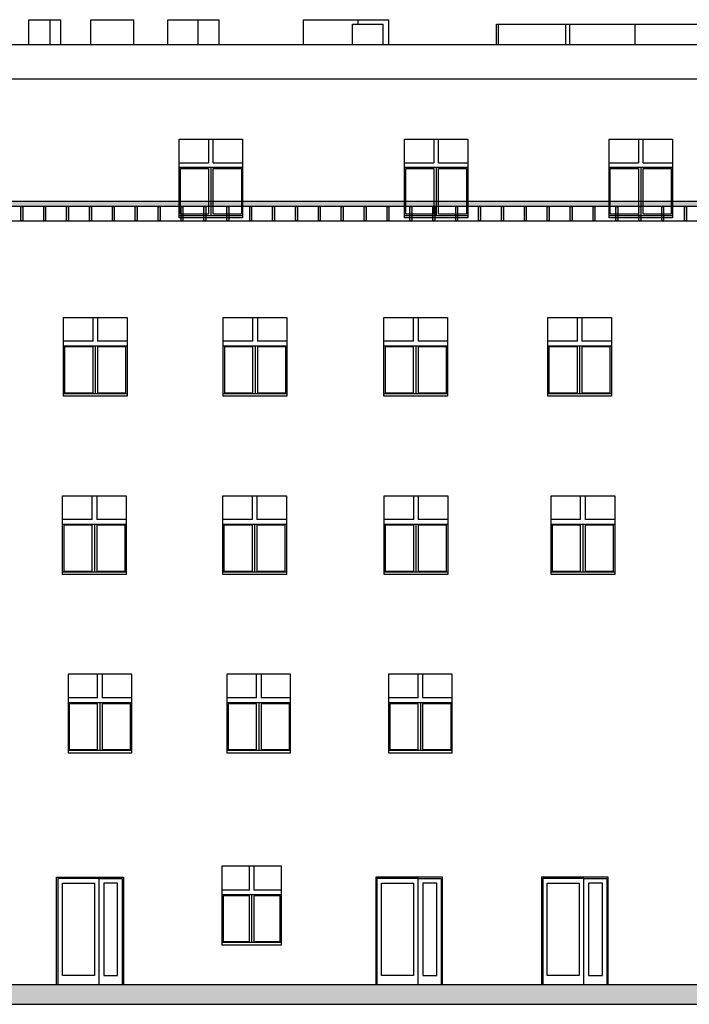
# Model space of a CAD drawing. Header units: millimetres. Extents: x -175445 to -20415, y -559200 to 231527.
# Tile 4 of 256: x -102143 to -87517, y -559200 to -537671. Entities that reach past the tile are written whole.
import ezdxf

# ---------------------------------------------------------------- set-up
doc = ezdxf.new("R2010")
doc.units = ezdxf.units.MM
doc.header["$MEASUREMENT"] = 0
doc.layers.add('Linia', color=7, linetype='Continuous')
doc.layers.add('Wypełnienie', color=7, linetype='Continuous')

msp = doc.modelspace()

# ---------------------------------------------------------------- hatches: boundary and pattern name
at = {"layer": 'Wypełnienie', "linetype": 'Continuous', "lineweight": 0}
h = msp.add_hatch(color=255, dxfattribs=at)
h.paths.add_polyline_path([(-126581.848, -541754.203), (-126581.848, -541636.661), (-57936.798, -541636.661), (-57936.798, -541754.203)])
h.paths.add_polyline_path([(-131418.329, -541636.661), (-126581.848, -541636.661), (-126581.848, -541754.203), (-131418.329, -541754.203)])
h.paths.add_polyline_path([(-131418.329, -541754.203), (-131926.804, -541754.203), (-131926.804, -541636.661), (-131418.329, -541636.661)])
for points in [[(-102119.773, -541754.203), (-102076.867, -541754.203), (-102076.867, -542071.482), (-102119.773, -542071.482)], [(-101619.773, -541754.203), (-101576.867, -541754.203), (-101576.867, -542071.482), (-101619.773, -542071.482)], [(-101119.773, -541754.203), (-101076.867, -541754.203), (-101076.867, -542071.482), (-101119.773, -542071.482)], [(-100619.773, -541754.203), (-100576.867, -541754.203), (-100576.867, -542071.482), (-100619.773, -542071.482)], [(-100119.773, -541754.203), (-100076.867, -541754.203), (-100076.867, -542071.482), (-100119.773, -542071.482)], [(-99619.773, -541754.203), (-99576.867, -541754.203), (-99576.867, -542071.482), (-99619.773, -542071.482)], [(-99119.773, -541754.203), (-99076.867, -541754.203), (-99076.867, -542071.482), (-99119.773, -542071.482)], [(-98619.773, -541754.203), (-98576.867, -541754.203), (-98576.867, -542071.482), (-98619.773, -542071.482)], [(-98119.773, -541754.203), (-98076.867, -541754.203), (-98076.867, -542071.482), (-98119.773, -542071.482)], [(-97619.773, -541754.203), (-97576.867, -541754.203), (-97576.867, -542071.482), (-97619.773, -542071.482)], [(-97119.773, -541754.203), (-97076.867, -541754.203), (-97076.867, -542071.482), (-97119.773, -542071.482)], [(-96619.773, -541754.203), (-96576.867, -541754.203), (-96576.867, -542071.482), (-96619.773, -542071.482)], [(-96119.773, -541754.203), (-96076.867, -541754.203), (-96076.867, -542071.482), (-96119.773, -542071.482)], [(-95619.773, -541754.203), (-95576.867, -541754.203), (-95576.867, -542071.482), (-95619.773, -542071.482)], [(-95119.773, -541754.203), (-95076.867, -541754.203), (-95076.867, -542071.482), (-95119.773, -542071.482)], [(-94619.773, -541754.203), (-94576.867, -541754.203), (-94576.867, -542071.482), (-94619.773, -542071.482)], [(-94119.773, -541754.203), (-94076.867, -541754.203), (-94076.867, -542071.482), (-94119.773, -542071.482)], [(-93619.773, -541754.203), (-93576.867, -541754.203), (-93576.867, -542071.482), (-93619.773, -542071.482)], [(-93119.773, -541754.203), (-93076.867, -541754.203), (-93076.867, -542071.482), (-93119.773, -542071.482)], [(-92619.773, -541754.203), (-92576.867, -541754.203), (-92576.867, -542071.482), (-92619.773, -542071.482)], [(-92119.773, -541754.203), (-92076.867, -541754.203), (-92076.867, -542071.482), (-92119.773, -542071.482)], [(-91619.773, -541754.203), (-91576.867, -541754.203), (-91576.867, -542071.482), (-91619.773, -542071.482)], [(-91119.773, -541754.203), (-91076.867, -541754.203), (-91076.867, -542071.482), (-91119.773, -542071.482)], [(-90619.773, -541754.203), (-90576.867, -541754.203), (-90576.867, -542071.482), (-90619.773, -542071.482)], [(-90119.773, -541754.203), (-90076.867, -541754.203), (-90076.867, -542071.482), (-90119.773, -542071.482)], [(-89619.773, -541754.203), (-89576.867, -541754.203), (-89576.867, -542071.482), (-89619.773, -542071.482)], [(-89119.773, -541754.203), (-89076.867, -541754.203), (-89076.867, -542071.482), (-89119.773, -542071.482)], [(-88619.773, -541754.203), (-88576.867, -541754.203), (-88576.867, -542071.482), (-88619.773, -542071.482)], [(-88119.773, -541754.203), (-88076.867, -541754.203), (-88076.867, -542071.482), (-88119.773, -542071.482)], [(-87619.773, -541754.203), (-87576.867, -541754.203), (-87576.867, -542071.482), (-87619.773, -542071.482)]]:
    msp.add_hatch(color=255, dxfattribs=at).paths.add_polyline_path(points)
at = {"layer": 'Wypełnienie', "linetype": 'Continuous'}
msp.add_hatch(color=256, dxfattribs=at).paths.add_polyline_path([(-52910.059, -558771.482), (-162997.877, -558771.482), (-162997.877, -559199.779), (-52910.059, -559199.779)])

# ---------------------------------------------------------------- linework, layer by layer
at = {"layer": 'Linia'}
for p, q in [((-101941.592, -537671.482), (-101481.592, -537671.482)), ((-101941.592, -538221.482), (-101941.592, -537671.482)), ((-101481.592, -538221.482), (-101481.592, -537671.482)), ((-101481.592, -537671.482), (-101246.847, -537671.482)), ((-101246.847, -538221.482), (-101246.847, -537671.482)), ((-100586.847, -537671.482), (-99646.847, -537671.482)), ((-100586.847, -538221.482), (-100586.847, -537671.482)), ((-99646.847, -538221.482), (-99646.847, -537671.482)), ((-98906.043, -537671.482), (-98246.847, -537671.482)), ((-98906.043, -538221.482), (-98906.043, -537671.482)), ((-98246.847, -537671.482), (-97786.847, -537671.482)), ((-98246.847, -538221.482), (-98246.847, -537671.482)), ((-97786.847, -538221.482), (-97786.847, -537671.482)), ((-95946.869, -537671.482), (-94746.869, -537671.482)), ((-95946.869, -538221.482), (-95946.869, -537671.482)), ((-94876.868, -537771.482), (-94206.868, -537771.482)), ((-94876.868, -538221.482), (-94876.868, -537771.482)), ((-94746.869, -537771.482), (-94746.869, -537671.482)), ((-94746.847, -537671.482), (-94076.847, -537671.482)), ((-94746.847, -537771.482), (-94746.847, -537671.482)), ((-94206.868, -538221.482), (-94206.868, -537771.482)), ((-94076.847, -538221.482), (-94076.847, -537671.482)), ((-91726.847, -538221.482), (-91726.847, -537771.482)), ((-91726.847, -537771.482), (-91682.188, -537771.482)), ((-91682.188, -538221.482), (-91682.188, -537771.482)), ((-91682.188, -537771.482), (-90212.188, -537771.482)), ((-90212.188, -537771.482), (-90126.868, -537771.482)), ((-90212.188, -538221.482), (-90212.188, -537771.482)), ((-90126.868, -538221.482), (-90126.868, -537771.482)), ((-90126.868, -537771.482), (-88696.868, -537771.482)), ((-88696.868, -538221.482), (-88696.868, -537771.482)), ((-88696.868, -537771.482), (-86476.868, -537771.482)), ((-86906.849, -538221.482), (-132329.245, -538221.482)), ((-86906.849, -538971.482), (-132329.245, -538971.482)), ((-98656.849, -542001.482), (-98656.849, -540281.482)), ((-98656.849, -540281.482), (-97276.849, -540281.482)), ((-98016.849, -540281.482), (-98016.849, -540801.482)), ((-97916.849, -540801.482), (-97916.849, -540281.482)), ((-97276.849, -540281.482), (-97276.849, -542001.482)), ((-93736.849, -540281.482), (-92356.849, -540281.482)), ((-93736.849, -542001.482), (-93736.849, -540281.482)), ((-93096.849, -540281.482), (-93096.849, -540801.482)), ((-92996.849, -540801.482), (-92996.849, -540281.482)), ((-92356.849, -540281.482), (-92356.849, -542001.482)), ((-89266.849, -542001.482), (-89266.849, -540281.482)), ((-89266.849, -540281.482), (-87886.849, -540281.482)), ((-88626.849, -540281.482), (-88626.849, -540801.482)), ((-88526.849, -540801.482), (-88526.849, -540281.482)), ((-87886.849, -540281.482), (-87886.849, -542001.482)), ((-98656.849, -540801.482), (-98016.849, -540801.482)), ((-97276.849, -540901.482), (-98656.849, -540901.482)), ((-98631.849, -541926.482), (-98631.849, -540926.482)), ((-98631.849, -540926.482), (-98016.849, -540926.482)), ((-98016.849, -540926.482), (-98016.849, -541926.482)), ((-97966.849, -540901.482), (-97966.849, -540926.482)), ((-97966.849, -540926.482), (-97966.849, -541926.482)), ((-97916.849, -540801.482), (-97276.849, -540801.482)), ((-97916.849, -541926.482), (-97916.849, -540926.482)), ((-97916.849, -540926.482), (-97301.849, -540926.482)), ((-97301.849, -540926.482), (-97301.849, -541926.482)), ((-93736.849, -540801.482), (-93096.849, -540801.482)), ((-92356.849, -540901.482), (-93736.849, -540901.482)), ((-93711.849, -541926.482), (-93711.849, -540926.482)), ((-93711.849, -540926.482), (-93096.849, -540926.482)), ((-93096.849, -540926.482), (-93096.849, -541926.482)), ((-93046.849, -540901.482), (-93046.849, -540926.482)), ((-93046.849, -540926.482), (-93046.849, -541926.482)), ((-92996.849, -540801.482), (-92356.849, -540801.482)), ((-92996.849, -541926.482), (-92996.849, -540926.482)), ((-92996.849, -540926.482), (-92381.849, -540926.482)), ((-92381.849, -540926.482), (-92381.849, -541926.482)), ((-89266.849, -540801.482), (-88626.849, -540801.482)), ((-87886.849, -540901.482), (-89266.849, -540901.482)), ((-89241.849, -541926.482), (-89241.849, -540926.482)), ((-89241.849, -540926.482), (-88626.849, -540926.482)), ((-88626.849, -540926.482), (-88626.849, -541926.482)), ((-88576.849, -540901.482), (-88576.849, -540926.482)), ((-88576.849, -540926.482), (-88576.849, -541926.482)), ((-88526.849, -540801.482), (-87886.849, -540801.482)), ((-88526.849, -541926.482), (-88526.849, -540926.482)), ((-88526.849, -540926.482), (-87911.849, -540926.482)), ((-87911.849, -540926.482), (-87911.849, -541926.482)), ((-130296.849, -542071.482), (-87256.849, -542071.482)), ((-98656.849, -541951.482), (-97276.849, -541951.482)), ((-97276.849, -542001.482), (-98656.849, -542001.482)), ((-98016.849, -541926.482), (-98631.849, -541926.482)), ((-97966.849, -541926.482), (-97966.849, -541951.482)), ((-97301.849, -541926.482), (-97916.849, -541926.482)), ((-93736.849, -541951.482), (-92356.849, -541951.482)), ((-92356.849, -542001.482), (-93736.849, -542001.482)), ((-93096.849, -541926.482), (-93711.849, -541926.482)), ((-93046.849, -541926.482), (-93046.849, -541951.482)), ((-92381.849, -541926.482), (-92996.849, -541926.482)), ((-89266.849, -541951.482), (-87886.849, -541951.482)), ((-87886.849, -542001.482), (-89266.849, -542001.482)), ((-88626.849, -541926.482), (-89241.849, -541926.482)), ((-88576.849, -541926.482), (-88576.849, -541951.482)), ((-87911.849, -541926.482), (-88526.849, -541926.482)), ((-101186.805, -544181.482), (-99796.805, -544181.482)), ((-101186.805, -545901.482), (-101186.805, -544181.482)), ((-100541.805, -544701.482), (-100541.805, -544181.482)), ((-100441.805, -544181.482), (-100441.805, -544701.482)), ((-99796.805, -544181.482), (-99796.805, -545901.482)), ((-97696.805, -544181.482), (-96306.805, -544181.482)), ((-97696.805, -545901.482), (-97696.805, -544181.482)), ((-97051.805, -544701.482), (-97051.805, -544181.482)), ((-96951.805, -544181.482), (-96951.805, -544701.482)), ((-96306.805, -544181.482), (-96306.805, -545901.482)), ((-94186.805, -545901.482), (-94186.805, -544181.482)), ((-94186.805, -544181.482), (-92796.805, -544181.482)), ((-93541.805, -544701.482), (-93541.805, -544181.482)), ((-93441.805, -544181.482), (-93441.805, -544701.482)), ((-92796.805, -544181.482), (-92796.805, -545901.482)), ((-90606.805, -544181.482), (-89216.805, -544181.482)), ((-90606.805, -545901.482), (-90606.805, -544181.482)), ((-89961.805, -544701.482), (-89961.805, -544181.482)), ((-89861.805, -544181.482), (-89861.805, -544701.482)), ((-89216.805, -544181.482), (-89216.805, -545901.482)), ((-100541.805, -544701.482), (-101186.805, -544701.482)), ((-101186.805, -544801.482), (-99796.805, -544801.482)), ((-101161.805, -544826.482), (-101161.805, -545826.482)), ((-100541.805, -544826.482), (-101161.805, -544826.482)), ((-100541.805, -545826.482), (-100541.805, -544826.482)), ((-100491.805, -544801.482), (-100491.805, -544826.482)), ((-100491.805, -544826.482), (-100491.805, -545826.482)), ((-99796.805, -544701.482), (-100441.805, -544701.482)), ((-100441.805, -544826.482), (-100441.805, -545826.482)), ((-99821.805, -544826.482), (-100441.805, -544826.482)), ((-99821.805, -545826.482), (-99821.805, -544826.482)), ((-97051.805, -544701.482), (-97696.805, -544701.482)), ((-97696.805, -544801.482), (-96306.805, -544801.482)), ((-97671.805, -544826.482), (-97671.805, -545826.482)), ((-97051.805, -544826.482), (-97671.805, -544826.482)), ((-97051.805, -545826.482), (-97051.805, -544826.482)), ((-97001.805, -544801.482), (-97001.805, -544826.482)), ((-97001.805, -544826.482), (-97001.805, -545826.482)), ((-96306.805, -544701.482), (-96951.805, -544701.482)), ((-96951.805, -544826.482), (-96951.805, -545826.482)), ((-96331.805, -544826.482), (-96951.805, -544826.482)), ((-96331.805, -545826.482), (-96331.805, -544826.482)), ((-93541.805, -544701.482), (-94186.805, -544701.482)), ((-94186.805, -544801.482), (-92796.805, -544801.482)), ((-94161.805, -544826.482), (-94161.805, -545826.482)), ((-93541.805, -544826.482), (-94161.805, -544826.482)), ((-93541.805, -545826.482), (-93541.805, -544826.482)), ((-93491.805, -544801.482), (-93491.805, -544826.482)), ((-93491.805, -544826.482), (-93491.805, -545826.482)), ((-92796.805, -544701.482), (-93441.805, -544701.482)), ((-93441.805, -544826.482), (-93441.805, -545826.482)), ((-92821.805, -544826.482), (-93441.805, -544826.482)), ((-92821.805, -545826.482), (-92821.805, -544826.482)), ((-89961.805, -544701.482), (-90606.805, -544701.482)), ((-90606.805, -544801.482), (-89216.805, -544801.482)), ((-90581.805, -544826.482), (-90581.805, -545826.482)), ((-89961.805, -544826.482), (-90581.805, -544826.482)), ((-89961.805, -545826.482), (-89961.805, -544826.482)), ((-89911.805, -544801.482), (-89911.805, -544826.482)), ((-89911.805, -544826.482), (-89911.805, -545826.482)), ((-89216.805, -544701.482), (-89861.805, -544701.482)), ((-89861.805, -544826.482), (-89861.805, -545826.482)), ((-89241.805, -544826.482), (-89861.805, -544826.482)), ((-89241.805, -545826.482), (-89241.805, -544826.482)), ((-99796.805, -545851.482), (-101186.805, -545851.482)), ((-99796.805, -545901.482), (-101186.805, -545901.482)), ((-101161.805, -545826.482), (-100541.805, -545826.482)), ((-100491.805, -545826.482), (-100491.805, -545851.482)), ((-100441.805, -545826.482), (-99821.805, -545826.482)), ((-96306.805, -545851.482), (-97696.805, -545851.482)), ((-96306.805, -545901.482), (-97696.805, -545901.482)), ((-97671.805, -545826.482), (-97051.805, -545826.482)), ((-97001.805, -545826.482), (-97001.805, -545851.482)), ((-96951.805, -545826.482), (-96331.805, -545826.482)), ((-92796.805, -545851.482), (-94186.805, -545851.482)), ((-92796.805, -545901.482), (-94186.805, -545901.482)), ((-94161.805, -545826.482), (-93541.805, -545826.482)), ((-93491.805, -545826.482), (-93491.805, -545851.482)), ((-93441.805, -545826.482), (-92821.805, -545826.482)), ((-89216.805, -545851.482), (-90606.805, -545851.482)), ((-89216.805, -545901.482), (-90606.805, -545901.482)), ((-90581.805, -545826.482), (-89961.805, -545826.482)), ((-89911.805, -545826.482), (-89911.805, -545851.482)), ((-89861.805, -545826.482), (-89241.805, -545826.482)), ((-101206.805, -548081.482), (-99816.805, -548081.482)), ((-101206.805, -549801.482), (-101206.805, -548081.482)), ((-100561.805, -548601.482), (-100561.805, -548081.482)), ((-100461.805, -548081.482), (-100461.805, -548601.482)), ((-99816.805, -548081.482), (-99816.805, -549801.482)), ((-97706.805, -549801.482), (-97706.805, -548081.482)), ((-97706.805, -548081.482), (-96316.805, -548081.482)), ((-97061.805, -548601.482), (-97061.805, -548081.482)), ((-96961.805, -548081.482), (-96961.805, -548601.482)), ((-96316.805, -548081.482), (-96316.805, -549801.482)), ((-94181.805, -548081.482), (-92791.805, -548081.482)), ((-94181.805, -549801.482), (-94181.805, -548081.482)), ((-93536.805, -548601.482), (-93536.805, -548081.482)), ((-93436.805, -548081.482), (-93436.805, -548601.482)), ((-92791.805, -548081.482), (-92791.805, -549801.482)), ((-90536.805, -549801.482), (-90536.805, -548081.482)), ((-90536.805, -548081.482), (-89146.805, -548081.482)), ((-89891.805, -548601.482), (-89891.805, -548081.482)), ((-89791.805, -548081.482), (-89791.805, -548601.482)), ((-89146.805, -548081.482), (-89146.805, -549801.482)), ((-100561.805, -548601.482), (-101206.805, -548601.482)), ((-101206.805, -548701.482), (-99816.805, -548701.482)), ((-101181.805, -548726.482), (-101181.805, -549726.482)), ((-100561.805, -548726.482), (-101181.805, -548726.482)), ((-100561.805, -549726.482), (-100561.805, -548726.482)), ((-100511.805, -548701.482), (-100511.805, -548726.482)), ((-100511.805, -548726.482), (-100511.805, -549726.482)), ((-99816.805, -548601.482), (-100461.805, -548601.482)), ((-100461.805, -548726.482), (-100461.805, -549726.482)), ((-99841.805, -548726.482), (-100461.805, -548726.482)), ((-99841.805, -549726.482), (-99841.805, -548726.482)), ((-97061.805, -548601.482), (-97706.805, -548601.482)), ((-97706.805, -548701.482), (-96316.805, -548701.482)), ((-97681.805, -548726.482), (-97681.805, -549726.482)), ((-97061.805, -548726.482), (-97681.805, -548726.482)), ((-97061.805, -549726.482), (-97061.805, -548726.482)), ((-97011.805, -548701.482), (-97011.805, -548726.482)), ((-97011.805, -548726.482), (-97011.805, -549726.482)), ((-96316.805, -548601.482), (-96961.805, -548601.482)), ((-96961.805, -548726.482), (-96961.805, -549726.482)), ((-96341.805, -548726.482), (-96961.805, -548726.482)), ((-96341.805, -549726.482), (-96341.805, -548726.482)), ((-93536.805, -548601.482), (-94181.805, -548601.482)), ((-94181.805, -548701.482), (-92791.805, -548701.482)), ((-94156.805, -548726.482), (-94156.805, -549726.482)), ((-93536.805, -548726.482), (-94156.805, -548726.482)), ((-93536.805, -549726.482), (-93536.805, -548726.482)), ((-93486.805, -548701.482), (-93486.805, -548726.482)), ((-93486.805, -548726.482), (-93486.805, -549726.482)), ((-92791.805, -548601.482), (-93436.805, -548601.482)), ((-93436.805, -548726.482), (-93436.805, -549726.482)), ((-92816.805, -548726.482), (-93436.805, -548726.482)), ((-92816.805, -549726.482), (-92816.805, -548726.482)), ((-89891.805, -548601.482), (-90536.805, -548601.482)), ((-90536.805, -548701.482), (-89146.805, -548701.482)), ((-90511.805, -548726.482), (-90511.805, -549726.482)), ((-89891.805, -548726.482), (-90511.805, -548726.482)), ((-89891.805, -549726.482), (-89891.805, -548726.482)), ((-89841.805, -548701.482), (-89841.805, -548726.482)), ((-89841.805, -548726.482), (-89841.805, -549726.482)), ((-89146.805, -548601.482), (-89791.805, -548601.482)), ((-89791.805, -548726.482), (-89791.805, -549726.482)), ((-89171.805, -548726.482), (-89791.805, -548726.482)), ((-89171.805, -549726.482), (-89171.805, -548726.482)), ((-99816.805, -549751.482), (-101206.805, -549751.482)), ((-99816.805, -549801.482), (-101206.805, -549801.482)), ((-101181.805, -549726.482), (-100561.805, -549726.482)), ((-100511.805, -549726.482), (-100511.805, -549751.482)), ((-100461.805, -549726.482), (-99841.805, -549726.482)), ((-96316.805, -549751.482), (-97706.805, -549751.482)), ((-96316.805, -549801.482), (-97706.805, -549801.482)), ((-97681.805, -549726.482), (-97061.805, -549726.482)), ((-97011.805, -549726.482), (-97011.805, -549751.482)), ((-96961.805, -549726.482), (-96341.805, -549726.482)), ((-92791.805, -549751.482), (-94181.805, -549751.482)), ((-92791.805, -549801.482), (-94181.805, -549801.482)), ((-94156.805, -549726.482), (-93536.805, -549726.482)), ((-93486.805, -549726.482), (-93486.805, -549751.482)), ((-93436.805, -549726.482), (-92816.805, -549726.482)), ((-89146.805, -549751.482), (-90536.805, -549751.482)), ((-89146.805, -549801.482), (-90536.805, -549801.482)), ((-90511.805, -549726.482), (-89891.805, -549726.482)), ((-89841.805, -549726.482), (-89841.805, -549751.482)), ((-89791.805, -549726.482), (-89171.805, -549726.482)), ((-101086.805, -551981.482), (-101086.805, -553701.482)), ((-99696.805, -551981.482), (-101086.805, -551981.482)), ((-100441.805, -552501.482), (-100441.805, -551981.482)), ((-100341.805, -551981.482), (-100341.805, -552501.482)), ((-99696.805, -553701.482), (-99696.805, -551981.482)), ((-97616.805, -551981.482), (-97616.805, -553701.482)), ((-96226.805, -551981.482), (-97616.805, -551981.482)), ((-96971.805, -552501.482), (-96971.805, -551981.482)), ((-96871.805, -551981.482), (-96871.805, -552501.482)), ((-96226.805, -553701.482), (-96226.805, -551981.482)), ((-94086.805, -551981.482), (-94086.805, -553701.482)), ((-92696.805, -551981.482), (-94086.805, -551981.482)), ((-93441.805, -552501.482), (-93441.805, -551981.482)), ((-93341.805, -551981.482), (-93341.805, -552501.482)), ((-92696.805, -553701.482), (-92696.805, -551981.482)), ((-100441.805, -552501.482), (-101086.805, -552501.482)), ((-101086.805, -552601.482), (-99696.805, -552601.482)), ((-101061.805, -552626.482), (-101061.805, -553626.482)), ((-100441.805, -552626.482), (-101061.805, -552626.482)), ((-100441.805, -553626.482), (-100441.805, -552626.482)), ((-100391.805, -552601.482), (-100391.805, -552626.482)), ((-100391.805, -552626.482), (-100391.805, -553626.482)), ((-99696.805, -552501.482), (-100341.805, -552501.482)), ((-100341.805, -552626.482), (-100341.805, -553626.482)), ((-99721.805, -552626.482), (-100341.805, -552626.482)), ((-99721.805, -553626.482), (-99721.805, -552626.482)), ((-96971.805, -552501.482), (-97616.805, -552501.482)), ((-97616.805, -552601.482), (-96226.805, -552601.482)), ((-97591.805, -552626.482), (-97591.805, -553626.482)), ((-96971.805, -552626.482), (-97591.805, -552626.482)), ((-96971.805, -553626.482), (-96971.805, -552626.482)), ((-96921.805, -552601.482), (-96921.805, -552626.482)), ((-96921.805, -552626.482), (-96921.805, -553626.482)), ((-96226.805, -552501.482), (-96871.805, -552501.482)), ((-96871.805, -552626.482), (-96871.805, -553626.482)), ((-96251.805, -552626.482), (-96871.805, -552626.482)), ((-96251.805, -553626.482), (-96251.805, -552626.482)), ((-93441.805, -552501.482), (-94086.805, -552501.482)), ((-94086.805, -552601.482), (-92696.805, -552601.482)), ((-94061.805, -552626.482), (-94061.805, -553626.482)), ((-93441.805, -552626.482), (-94061.805, -552626.482)), ((-93441.805, -553626.482), (-93441.805, -552626.482)), ((-93391.805, -552601.482), (-93391.805, -552626.482)), ((-93391.805, -552626.482), (-93391.805, -553626.482)), ((-92696.805, -552501.482), (-93341.805, -552501.482)), ((-93341.805, -552626.482), (-93341.805, -553626.482)), ((-92721.805, -552626.482), (-93341.805, -552626.482)), ((-92721.805, -553626.482), (-92721.805, -552626.482)), ((-99696.805, -553651.482), (-101086.805, -553651.482)), ((-101086.805, -553701.482), (-99696.805, -553701.482)), ((-101061.805, -553626.482), (-100441.805, -553626.482)), ((-100391.805, -553626.482), (-100391.805, -553651.482)), ((-100341.805, -553626.482), (-99721.805, -553626.482)), ((-96226.805, -553651.482), (-97616.805, -553651.482)), ((-97616.805, -553701.482), (-96226.805, -553701.482)), ((-97591.805, -553626.482), (-96971.805, -553626.482)), ((-96921.805, -553626.482), (-96921.805, -553651.482)), ((-96871.805, -553626.482), (-96251.805, -553626.482)), ((-92696.805, -553651.482), (-94086.805, -553651.482)), ((-94086.805, -553701.482), (-92696.805, -553701.482)), ((-94061.805, -553626.482), (-93441.805, -553626.482)), ((-93391.805, -553626.482), (-93391.805, -553651.482)), ((-93341.805, -553626.482), (-92721.805, -553626.482)), ((-97726.805, -556181.482), (-97726.805, -557901.482)), ((-96426.805, -556181.482), (-97726.805, -556181.482)), ((-97126.804, -556701.482), (-97126.804, -556181.482)), ((-97026.804, -556181.482), (-97026.804, -556701.482)), ((-96426.805, -557901.482), (-96426.805, -556181.482)), ((-101336.805, -558771.482), (-101336.805, -556421.482)), ((-101336.805, -556421.482), (-99876.805, -556421.482)), ((-101308.804, -556449.482), (-101308.804, -556549.482)), ((-100408.804, -556449.482), (-101308.804, -556449.482)), ((-100408.804, -558771.482), (-100408.804, -556449.482)), ((-100408.804, -556449.482), (-99904.804, -556449.482)), ((-99904.804, -556449.482), (-99904.804, -556549.482)), ((-99876.805, -556421.482), (-99876.805, -558771.482)), ((-94366.805, -556421.482), (-94366.805, -558771.482)), ((-92906.805, -556421.482), (-94366.805, -556421.482)), ((-94338.804, -556449.482), (-94338.804, -556549.482)), ((-93438.804, -556449.482), (-94338.804, -556449.482)), ((-93438.804, -558771.482), (-93438.804, -556449.482)), ((-93438.804, -556449.482), (-92934.804, -556449.482)), ((-92934.804, -556449.482), (-92934.804, -556549.482)), ((-92906.805, -558771.482), (-92906.805, -556421.482)), ((-89286.805, -556421.482), (-90746.805, -556421.482)), ((-90746.805, -556421.482), (-90746.805, -558771.482)), ((-90718.804, -556449.482), (-90718.804, -556549.482)), ((-89818.804, -556449.482), (-90718.804, -556449.482)), ((-89818.804, -558771.482), (-89818.804, -556449.482)), ((-89818.804, -556449.482), (-89314.804, -556449.482)), ((-89314.804, -556449.482), (-89314.804, -556549.482)), ((-89286.805, -558771.482), (-89286.805, -556421.482)), ((-101308.804, -556549.482), (-101308.804, -558571.482)), ((-101208.804, -558571.482), (-101208.804, -556549.482)), ((-101208.804, -556549.482), (-100508.804, -556549.482)), ((-100508.804, -556549.482), (-100508.804, -558571.482)), ((-100308.804, -556549.482), (-100308.804, -558571.482)), ((-100004.804, -556549.482), (-100308.804, -556549.482)), ((-100004.804, -558571.482), (-100004.804, -556549.482)), ((-99904.804, -556549.482), (-99904.804, -558571.482)), ((-97126.804, -556701.482), (-97726.804, -556701.482)), ((-96426.804, -556701.482), (-97026.804, -556701.482)), ((-94338.804, -556549.482), (-94338.804, -558571.482)), ((-94238.804, -558571.482), (-94238.804, -556549.482)), ((-94238.804, -556549.482), (-93538.804, -556549.482)), ((-93538.804, -556549.482), (-93538.804, -558571.482)), ((-93338.804, -556549.482), (-93338.804, -558571.482)), ((-93034.804, -556549.482), (-93338.804, -556549.482)), ((-93034.804, -558571.482), (-93034.804, -556549.482)), ((-92934.804, -556549.482), (-92934.804, -558571.482)), ((-90718.804, -556549.482), (-90718.804, -558571.482)), ((-90618.804, -558571.482), (-90618.804, -556549.482)), ((-90618.804, -556549.482), (-89918.804, -556549.482)), ((-89918.804, -556549.482), (-89918.804, -558571.482)), ((-89718.804, -556549.482), (-89718.804, -558571.482)), ((-89414.804, -556549.482), (-89718.804, -556549.482)), ((-89414.804, -558571.482), (-89414.804, -556549.482)), ((-89314.804, -556549.482), (-89314.804, -558571.482)), ((-97726.804, -556801.482), (-96426.804, -556801.482)), ((-97701.804, -556826.482), (-97701.804, -557826.482)), ((-97126.804, -556826.482), (-97701.804, -556826.482)), ((-97126.804, -557826.482), (-97126.804, -556826.482)), ((-97076.804, -556801.482), (-97076.804, -556826.482)), ((-97076.804, -556826.482), (-97076.804, -557826.482)), ((-97026.804, -556826.482), (-97026.804, -557826.482)), ((-96451.804, -556826.482), (-97026.804, -556826.482)), ((-96451.804, -557826.482), (-96451.804, -556826.482)), ((-97726.805, -557901.482), (-96426.805, -557901.482)), ((-96426.804, -557851.482), (-97726.804, -557851.482)), ((-97701.804, -557826.482), (-97126.804, -557826.482)), ((-97076.804, -557826.482), (-97076.804, -557851.482)), ((-97026.804, -557826.482), (-96451.804, -557826.482)), ((-101308.804, -558571.482), (-101308.804, -558771.482)), ((-100508.804, -558571.482), (-101208.804, -558571.482)), ((-100308.804, -558571.482), (-100004.804, -558571.482)), ((-99904.804, -558571.482), (-99904.804, -558771.482)), ((-94338.804, -558571.482), (-94338.804, -558771.482)), ((-93538.804, -558571.482), (-94238.804, -558571.482)), ((-93338.804, -558571.482), (-93034.804, -558571.482)), ((-92934.804, -558571.482), (-92934.804, -558771.482)), ((-90718.804, -558571.482), (-90718.804, -558771.482)), ((-89918.804, -558571.482), (-90618.804, -558571.482)), ((-89718.804, -558571.482), (-89414.804, -558571.482)), ((-89314.804, -558571.482), (-89314.804, -558771.482)), ((-87456.798, -558771.482), (-113530.988, -558771.482))]:
    msp.add_line(p, q, dxfattribs=at)
at = {"layer": 'Wypełnienie', "flags": 128}
msp.add_lwpolyline([(-131926.804, -541636.661), (-57936.798, -541636.661), (-57936.798, -541754.203), (-131926.804, -541754.203)], dxfattribs=at)
for points in [[(-102119.773, -541754.203), (-102076.867, -541754.203), (-102076.867, -542071.482), (-102119.773, -542071.482)], [(-101619.773, -541754.203), (-101576.867, -541754.203), (-101576.867, -542071.482), (-101619.773, -542071.482)], [(-101119.773, -541754.203), (-101076.867, -541754.203), (-101076.867, -542071.482), (-101119.773, -542071.482)], [(-100619.773, -541754.203), (-100576.867, -541754.203), (-100576.867, -542071.482), (-100619.773, -542071.482)], [(-100119.773, -541754.203), (-100076.867, -541754.203), (-100076.867, -542071.482), (-100119.773, -542071.482)], [(-99619.773, -541754.203), (-99576.867, -541754.203), (-99576.867, -542071.482), (-99619.773, -542071.482)], [(-99119.773, -541754.203), (-99076.867, -541754.203), (-99076.867, -542071.482), (-99119.773, -542071.482)], [(-98619.773, -541754.203), (-98576.867, -541754.203), (-98576.867, -542071.482), (-98619.773, -542071.482)], [(-98119.773, -541754.203), (-98076.867, -541754.203), (-98076.867, -542071.482), (-98119.773, -542071.482)], [(-97619.773, -541754.203), (-97576.867, -541754.203), (-97576.867, -542071.482), (-97619.773, -542071.482)], [(-97119.773, -541754.203), (-97076.867, -541754.203), (-97076.867, -542071.482), (-97119.773, -542071.482)], [(-96619.773, -541754.203), (-96576.867, -541754.203), (-96576.867, -542071.482), (-96619.773, -542071.482)], [(-96119.773, -541754.203), (-96076.867, -541754.203), (-96076.867, -542071.482), (-96119.773, -542071.482)], [(-95619.773, -541754.203), (-95576.867, -541754.203), (-95576.867, -542071.482), (-95619.773, -542071.482)], [(-95119.773, -541754.203), (-95076.867, -541754.203), (-95076.867, -542071.482), (-95119.773, -542071.482)], [(-94619.773, -541754.203), (-94576.867, -541754.203), (-94576.867, -542071.482), (-94619.773, -542071.482)], [(-94119.773, -541754.203), (-94076.867, -541754.203), (-94076.867, -542071.482), (-94119.773, -542071.482)], [(-93619.773, -541754.203), (-93576.867, -541754.203), (-93576.867, -542071.482), (-93619.773, -542071.482)], [(-93119.773, -541754.203), (-93076.867, -541754.203), (-93076.867, -542071.482), (-93119.773, -542071.482)], [(-92619.773, -541754.203), (-92576.867, -541754.203), (-92576.867, -542071.482), (-92619.773, -542071.482)], [(-92119.773, -541754.203), (-92076.867, -541754.203), (-92076.867, -542071.482), (-92119.773, -542071.482)], [(-91619.773, -541754.203), (-91576.867, -541754.203), (-91576.867, -542071.482), (-91619.773, -542071.482)], [(-91119.773, -541754.203), (-91076.867, -541754.203), (-91076.867, -542071.482), (-91119.773, -542071.482)], [(-90619.773, -541754.203), (-90576.867, -541754.203), (-90576.867, -542071.482), (-90619.773, -542071.482)], [(-90119.773, -541754.203), (-90076.867, -541754.203), (-90076.867, -542071.482), (-90119.773, -542071.482)], [(-89619.773, -541754.203), (-89576.867, -541754.203), (-89576.867, -542071.482), (-89619.773, -542071.482)], [(-89119.773, -541754.203), (-89076.867, -541754.203), (-89076.867, -542071.482), (-89119.773, -542071.482)], [(-88619.773, -541754.203), (-88576.867, -541754.203), (-88576.867, -542071.482), (-88619.773, -542071.482)], [(-88119.773, -541754.203), (-88076.867, -541754.203), (-88076.867, -542071.482), (-88119.773, -542071.482)], [(-87619.773, -541754.203), (-87576.867, -541754.203), (-87576.867, -542071.482), (-87619.773, -542071.482)], [(-52910.059, -558771.482), (-162997.877, -558771.482), (-162997.877, -559199.779), (-52910.059, -559199.779)]]:
    msp.add_lwpolyline(points, close=True, dxfattribs=at)

doc.saveas('drawing.dxf')
